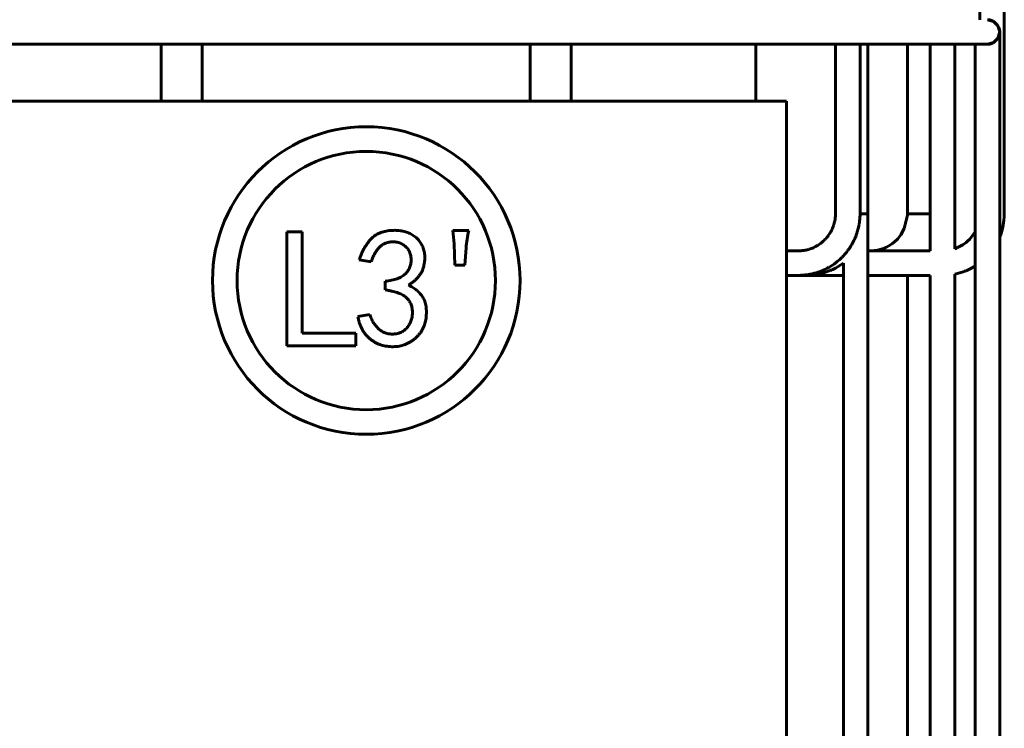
# Model space of a CAD drawing. Header units: millimetres. Extents: x 0 to 420, y 0 to 594.
# Tile 8 of 27: x 250 to 298, y 220 to 255. Entities that reach past the tile are written whole.
import ezdxf

# ---------------------------------------------------------------- set-up
doc = ezdxf.new("R2010")
doc.units = ezdxf.units.MM
doc.linetypes.add('K5LT_BASIC', pattern=[0])
doc.linetypes.add('K5LT_THIN', pattern=[0])
doc.layers.add('Системный слой', color=7, linetype='Continuous')
doc.styles.add('KDIMTEXTSTYLE', font='GOST_AU.SHX', dxfattribs={"width": 0.96, "oblique": 15, "height": 5})
doc.dimstyles.new('KDIMSTYLE (0.20)', dxfattribs={"dimtxt": 5, "dimasz": 1, "dimexe": 2, "dimexo": 0, "dimgap": 1, "dimtad": 1, "dimlfac": 5, "dimtxsty": 'KDIMTEXTSTYLE', "dimsah": 1, "dimcen": 0, "dimdle": 1, "dimadec": 0, "dimazin": 0, "dimtfac": 0.667, "dimtmove": 0, "dimatfit": 3, "dimfxl": 1, "dimtvp": 1, "dimtolj": 1, "dimtzin": 0, "dimarcsym": 0})

# ---------------------------------------------------------------- blocks, each defined once
blk = doc.blocks.new('U15')
at = {"layer": 'Системный слой', "color": 150, "linetype": 'K5LT_BASIC', "lineweight": 60, "true_color": 0x0080ff}
blk.add_line((291.099, 253.377), (291.099, 245.104), dxfattribs=at)
blk = doc.blocks.new('U16')
at = {"layer": 'Системный слой', "color": 150, "linetype": 'K5LT_BASIC', "lineweight": 60, "true_color": 0x0080ff}
for p, q in [((289.518, 242.461), (289.784, 242.622)), ((289.784, 242.622), (289.899, 242.704)), ((287.552, 242.104), (287.608, 242.104)), ((287.608, 242.104), (287.691, 242.104)), ((287.691, 242.104), (287.82, 242.104)), ((287.82, 242.104), (288.023, 242.104)), ((288.023, 242.104), (288.11, 242.104)), ((288.11, 242.104), (288.127, 242.104)), ((288.127, 242.104), (288.161, 242.105)), ((288.161, 242.105), (288.23, 242.108)), ((288.23, 242.108), (288.373, 242.118)), ((288.373, 242.118), (288.669, 242.162)), ((288.669, 242.162), (288.984, 242.239)), ((288.984, 242.239), (289.254, 242.336)), ((289.254, 242.336), (289.272, 242.343)), ((289.272, 242.343), (289.308, 242.359)), ((289.308, 242.359), (289.379, 242.391)), ((289.379, 242.391), (289.518, 242.461))]:
    blk.add_line(p, q, dxfattribs=at)
blk = doc.blocks.new('U17')
at = {"layer": 'Системный слой', "color": 150, "linetype": 'K5LT_BASIC', "lineweight": 60, "true_color": 0x0080ff}
for p, q in [((289.899, 242.704), (289.899, 226.248)), ((289.899, 226.248), (289.899, 209.791))]:
    blk.add_line(p, q, dxfattribs=at)
blk = doc.blocks.new('U18')
at = {"layer": 'Системный слой', "color": 150, "linetype": 'K5LT_BASIC', "lineweight": 60, "true_color": 0x0080ff}
for p, q in [((291.099, 245.104), (291.099, 228.59)), ((291.099, 228.59), (291.099, 212.075))]:
    blk.add_line(p, q, dxfattribs=at)
blk = doc.blocks.new('U44')
at = {"layer": 'Системный слой', "color": 150, "linetype": 'K5LT_BASIC', "lineweight": 60, "true_color": 0x0080ff}
blk.add_line((293.022, 253.377), (293.022, 245.104), dxfattribs=at)
blk = doc.blocks.new('U45')
at = {"layer": 'Системный слой', "color": 150, "linetype": 'K5LT_BASIC', "lineweight": 60, "true_color": 0x0080ff}
for p, q in [((292.872, 244.386), (293.022, 245.048)), ((293.022, 245.048), (293.022, 245.104)), ((292.605, 243.952), (292.707, 244.088)), ((292.707, 244.088), (292.872, 244.386)), ((292.009, 243.485), (292.11, 243.538)), ((292.11, 243.538), (292.301, 243.663)), ((292.301, 243.663), (292.505, 243.842)), ((292.505, 243.842), (292.52, 243.857)), ((292.52, 243.857), (292.549, 243.888)), ((292.549, 243.888), (292.605, 243.952)), ((291.222, 243.304), (291.565, 243.334)), ((291.565, 243.334), (291.751, 243.382)), ((291.751, 243.382), (291.899, 243.436)), ((291.899, 243.436), (291.918, 243.444)), ((291.918, 243.444), (291.931, 243.45)), ((291.931, 243.45), (291.957, 243.461)), ((291.957, 243.461), (292.009, 243.485))]:
    blk.add_line(p, q, dxfattribs=at)
blk = doc.blocks.new('U46')
at = {"layer": 'Системный слой', "color": 150, "linetype": 'K5LT_BASIC', "lineweight": 60, "true_color": 0x0080ff}
for p, q in [((293.022, 242.104), (293.022, 225.848)), ((293.022, 225.848), (293.022, 209.591))]:
    blk.add_line(p, q, dxfattribs=at)
blk = doc.blocks.new('U55')
at = {"layer": 'Системный слой', "color": 150, "linetype": 'K5LT_BASIC', "lineweight": 60, "true_color": 0x0080ff}
for p, q in [((285.627, 257.604), (285.627, 255.723)), ((285.627, 253.377), (285.627, 250.604))]:
    blk.add_line(p, q, dxfattribs=at)
blk = doc.blocks.new('U62')
at = {"layer": 'Системный слой', "color": 150, "linetype": 'K5LT_BASIC', "lineweight": 60, "true_color": 0x0080ff}
for p, q in [((245.331, 253.377), (263.484, 253.377)), ((263.484, 253.377), (284.886, 253.377)), ((284.886, 253.377), (287.716, 253.377)), ((287.716, 253.377), (287.73, 253.377)), ((287.73, 253.377), (287.75, 253.377)), ((287.75, 253.377), (287.78, 253.377)), ((287.78, 253.377), (287.825, 253.377)), ((287.825, 253.377), (287.893, 253.377)), ((287.893, 253.377), (287.994, 253.377)), ((287.994, 253.377), (288.064, 253.377))]:
    blk.add_line(p, q, dxfattribs=at)
blk = doc.blocks.new('U63')
at = {"layer": 'Системный слой', "color": 150, "linetype": 'K5LT_BASIC', "lineweight": 60, "true_color": 0x0080ff}
for p, q in [((290.712, 253.377), (290.712, 253.348)), ((290.712, 253.348), (290.712, 253.333)), ((290.712, 253.333), (290.712, 253.317)), ((290.712, 253.317), (290.712, 253.316)), ((290.712, 253.316), (290.712, 253.314)), ((290.712, 253.314), (290.712, 253.31)), ((290.712, 253.31), (290.712, 253.301)), ((290.712, 253.301), (290.712, 253.284)), ((290.712, 253.284), (290.712, 253.282)), ((290.712, 253.282), (290.712, 253.281)), ((290.712, 253.281), (290.712, 253.279)), ((290.712, 253.279), (290.712, 253.276)), ((290.712, 253.276), (290.712, 253.27)), ((290.712, 253.27), (290.712, 253.269)), ((290.712, 253.269), (290.712, 253.268)), ((290.712, 253.268), (290.712, 253.267)), ((290.712, 253.267), (290.712, 253.264)), ((290.712, 253.264), (290.712, 253.26)), ((290.712, 253.26), (290.712, 253.259)), ((290.712, 253.259), (290.712, 253.258)), ((290.712, 253.258), (290.712, 253.257)), ((290.712, 253.257), (290.712, 253.256)), ((290.712, 253.256), (290.712, 253.255)), ((290.712, 253.255), (290.712, 253.254)), ((290.712, 253.254), (290.712, 253.253)), ((290.712, 253.253), (290.712, 253.252)), ((290.712, 253.252), (290.712, 253.251)), ((290.712, 253.251), (290.712, 253.25)), ((290.712, 253.25), (290.712, 253.249)), ((290.712, 253.249), (290.712, 253.246)), ((290.712, 253.246), (290.712, 253.245)), ((290.712, 253.245), (290.712, 253.244)), ((290.712, 253.244), (290.712, 253.242)), ((290.712, 253.242), (290.712, 253.238)), ((290.712, 253.238), (290.712, 253.233)), ((290.712, 253.233), (290.712, 253.232)), ((290.712, 253.232), (290.712, 253.23)), ((290.712, 253.23), (290.712, 253.227)), ((290.712, 253.227), (290.712, 253.221)), ((290.712, 253.221), (290.712, 253.209)), ((290.712, 253.209), (290.712, 253.207)), ((290.712, 253.207), (290.712, 253.206)), ((290.712, 253.206), (290.712, 253.204)), ((290.712, 253.204), (290.712, 253.2)), ((290.712, 253.2), (290.712, 253.192)), ((290.712, 253.192), (290.712, 253.177)), ((290.712, 253.177), (290.712, 253.153)), ((290.712, 253.153), (290.712, 253.152)), ((290.712, 253.152), (290.712, 253.148)), ((290.712, 253.148), (290.712, 253.141)), ((290.712, 253.141), (290.712, 253.127)), ((290.712, 253.127), (290.712, 253.099)), ((290.712, 253.099), (290.712, 253.042)), ((290.712, 253.042), (290.712, 253.039)), ((290.712, 253.039), (290.712, 253.032)), ((290.712, 253.032), (290.712, 253.018)), ((290.712, 253.018), (290.712, 252.989)), ((290.712, 252.989), (290.712, 252.931)), ((290.712, 252.931), (290.712, 252.811)), ((290.712, 252.811), (290.712, 252.559)), ((290.712, 252.559), (290.712, 252.016)), ((290.712, 252.016), (290.712, 250.882)), ((290.712, 250.882), (290.712, 248.609)), ((290.712, 248.609), (290.712, 245.915)), ((290.712, 245.915), (290.712, 245.909)), ((290.712, 245.909), (290.712, 245.907)), ((290.712, 245.907), (290.712, 245.905)), ((290.712, 245.905), (290.712, 245.904)), ((290.712, 245.904), (290.712, 245.9)), ((290.712, 245.9), (290.712, 245.892)), ((290.712, 245.892), (290.712, 245.886)), ((290.712, 245.886), (290.712, 245.885)), ((290.712, 245.885), (290.712, 245.883)), ((290.712, 245.883), (290.712, 245.878)), ((290.712, 245.878), (290.712, 245.87)), ((290.712, 245.87), (290.712, 245.854)), ((290.712, 245.854), (290.712, 245.849)), ((290.712, 245.849), (290.712, 245.848)), ((290.712, 245.848), (290.712, 245.845)), ((290.712, 245.845), (290.712, 245.84)), ((290.712, 245.84), (290.712, 245.83)), ((290.712, 245.83), (290.712, 245.809)), ((290.712, 245.809), (290.712, 245.778)), ((290.712, 245.778), (290.712, 245.777)), ((290.712, 245.777), (290.712, 245.774)), ((290.712, 245.774), (290.712, 245.769)), ((290.712, 245.769), (290.712, 245.759)), ((290.712, 245.759), (290.712, 245.738)), ((290.712, 245.738), (290.712, 245.697)), ((290.712, 245.697), (290.712, 245.616)), ((290.712, 245.616), (290.712, 245.455)), ((290.712, 245.455), (290.712, 245.316)), ((290.711, 245.022), (290.707, 244.946)), ((290.712, 245.06), (290.711, 245.022)), ((290.712, 245.316), (290.712, 245.104)), ((290.712, 245.104), (290.712, 245.102)), ((290.712, 245.102), (290.712, 245.1)), ((290.712, 245.1), (290.712, 245.099)), ((290.712, 245.099), (290.712, 245.098)), ((290.712, 245.098), (290.712, 245.096)), ((290.712, 245.096), (290.712, 245.095)), ((290.712, 245.095), (290.712, 245.093)), ((290.712, 245.093), (290.712, 245.088)), ((290.712, 245.088), (290.712, 245.079)), ((290.712, 245.079), (290.712, 245.06)), ((290.648, 244.502), (290.625, 244.397)), ((290.658, 244.555), (290.648, 244.502)), ((290.663, 244.581), (290.658, 244.555)), ((290.665, 244.594), (290.663, 244.581)), ((290.667, 244.601), (290.665, 244.594)), ((290.683, 244.704), (290.667, 244.601)), ((290.693, 244.786), (290.683, 244.704)), ((290.697, 244.827), (290.693, 244.786)), ((290.699, 244.847), (290.697, 244.827)), ((290.7, 244.857), (290.699, 244.847)), ((290.701, 244.862), (290.7, 244.857)), ((290.707, 244.946), (290.701, 244.862)), ((290.543, 244.115), (290.502, 244.003)), ((290.562, 244.171), (290.543, 244.115)), ((290.571, 244.2), (290.562, 244.171)), ((290.575, 244.214), (290.571, 244.2)), ((290.578, 244.222), (290.575, 244.214)), ((290.625, 244.397), (290.578, 244.222)), ((290.285, 243.563), (290.255, 243.516)), ((290.3, 243.587), (290.285, 243.563)), ((290.307, 243.599), (290.3, 243.587)), ((290.311, 243.606), (290.307, 243.599)), ((290.366, 243.705), (290.311, 243.606)), ((290.415, 243.804), (290.366, 243.705)), ((290.439, 243.853), (290.415, 243.804)), ((290.45, 243.878), (290.439, 243.853)), ((290.456, 243.891), (290.45, 243.878)), ((290.458, 243.897), (290.456, 243.891)), ((290.502, 244.003), (290.458, 243.897)), ((289.899, 243.051), (289.874, 243.024)), ((289.96, 243.12), (289.899, 243.051)), ((289.985, 243.149), (289.96, 243.12)), ((290.035, 243.208), (289.985, 243.149)), ((290.066, 243.245), (290.035, 243.208)), ((290.081, 243.264), (290.066, 243.245)), ((290.088, 243.273), (290.081, 243.264)), ((290.092, 243.278), (290.088, 243.273)), ((290.094, 243.28), (290.092, 243.278)), ((290.096, 243.284), (290.094, 243.28)), ((290.098, 243.286), (290.096, 243.284)), ((290.099, 243.287), (290.098, 243.286)), ((290.1, 243.288), (290.099, 243.287)), ((290.101, 243.289), (290.1, 243.288)), ((290.103, 243.292), (290.101, 243.29)), ((290.101, 243.29), (290.101, 243.289)), ((290.105, 243.295), (290.103, 243.292)), ((290.109, 243.301), (290.105, 243.295)), ((290.112, 243.304), (290.109, 243.301)), ((290.123, 243.32), (290.112, 243.304)), ((290.141, 243.348), (290.123, 243.32)), ((290.192, 243.422), (290.141, 243.348)), ((290.213, 243.453), (290.192, 243.422)), ((290.255, 243.516), (290.213, 243.453)), ((289.342, 242.586), (289.218, 242.51)), ((289.448, 242.658), (289.342, 242.586)), ((289.5, 242.695), (289.448, 242.658)), ((289.525, 242.714), (289.5, 242.695)), ((289.538, 242.724), (289.525, 242.714)), ((289.544, 242.729), (289.538, 242.724)), ((289.605, 242.777), (289.544, 242.729)), ((289.724, 242.879), (289.605, 242.777)), ((289.782, 242.933), (289.724, 242.879)), ((289.81, 242.96), (289.782, 242.933)), ((289.824, 242.974), (289.81, 242.96)), ((289.831, 242.981), (289.824, 242.974)), ((289.834, 242.984), (289.831, 242.981)), ((289.839, 242.988), (289.834, 242.984)), ((289.843, 242.992), (289.839, 242.988)), ((289.847, 242.997), (289.843, 242.992)), ((289.851, 243.001), (289.847, 242.997)), ((289.855, 243.004), (289.851, 243.001)), ((289.861, 243.011), (289.855, 243.004)), ((289.874, 243.024), (289.861, 243.011)), ((287.139, 242.104), (287.127, 242.104)), ((287.153, 242.104), (287.139, 242.104)), ((287.163, 242.104), (287.153, 242.104)), ((287.198, 242.104), (287.163, 242.104)), ((287.328, 242.104), (287.198, 242.104)), ((287.419, 242.104), (287.328, 242.104)), ((287.464, 242.104), (287.419, 242.104)), ((287.489, 242.104), (287.464, 242.104)), ((287.51, 242.104), (287.489, 242.104)), ((287.551, 242.104), (287.51, 242.104)), ((287.588, 242.104), (287.551, 242.104)), ((287.629, 242.104), (287.588, 242.104)), ((287.663, 242.104), (287.629, 242.104)), ((287.681, 242.104), (287.663, 242.104)), ((287.689, 242.104), (287.681, 242.104)), ((287.694, 242.104), (287.689, 242.104)), ((287.696, 242.104), (287.694, 242.104)), ((287.697, 242.104), (287.696, 242.104)), ((287.699, 242.104), (287.697, 242.104)), ((287.7, 242.104), (287.699, 242.104)), ((287.702, 242.104), (287.7, 242.104)), ((287.703, 242.104), (287.702, 242.104)), ((287.704, 242.104), (287.703, 242.104)), ((287.707, 242.104), (287.704, 242.104)), ((287.71, 242.104), (287.707, 242.104)), ((287.712, 242.104), (287.71, 242.104)), ((287.724, 242.105), (287.712, 242.104)), ((287.748, 242.105), (287.724, 242.105)), ((287.769, 242.106), (287.748, 242.105)), ((287.785, 242.106), (287.769, 242.106)), ((287.818, 242.107), (287.785, 242.106)), ((287.84, 242.108), (287.818, 242.107)), ((287.851, 242.108), (287.84, 242.108)), ((287.857, 242.108), (287.851, 242.108)), ((287.867, 242.109), (287.857, 242.108)), ((288.025, 242.123), (287.867, 242.109)), ((288.145, 242.139), (288.025, 242.123)), ((288.205, 242.148), (288.145, 242.139)), ((288.235, 242.153), (288.205, 242.148)), ((288.249, 242.156), (288.235, 242.153)), ((288.257, 242.157), (288.249, 242.156)), ((288.377, 242.182), (288.257, 242.157)), ((288.479, 242.206), (288.377, 242.182)), ((288.529, 242.22), (288.479, 242.206)), ((288.554, 242.227), (288.529, 242.22)), ((288.567, 242.23), (288.554, 242.227)), ((288.573, 242.232), (288.567, 242.23)), ((288.661, 242.259), (288.573, 242.232)), ((288.769, 242.297), (288.661, 242.259)), ((288.822, 242.317), (288.769, 242.297)), ((288.849, 242.328), (288.822, 242.317)), ((288.862, 242.333), (288.849, 242.328)), ((288.869, 242.336), (288.862, 242.333)), ((288.998, 242.394), (288.869, 242.336)), ((289.112, 242.451), (288.998, 242.394)), ((289.169, 242.482), (289.112, 242.451)), ((289.197, 242.498), (289.169, 242.482)), ((289.211, 242.506), (289.197, 242.498)), ((289.218, 242.51), (289.211, 242.506))]:
    blk.add_line(p, q, dxfattribs=at)
blk = doc.blocks.new('U65')
at = {"layer": 'Системный слой', "color": 150, "linetype": 'K5LT_BASIC', "lineweight": 60, "true_color": 0x0080ff}
for p, q in [((289.512, 253.377), (289.512, 252.66)), ((289.512, 252.66), (289.512, 248.764)), ((289.512, 248.764), (289.512, 246.011)), ((289.512, 246.011), (289.512, 245.927)), ((289.512, 245.927), (289.512, 245.109)), ((289.509, 244.983), (289.505, 244.925)), ((289.511, 245.036), (289.509, 244.983)), ((289.512, 245.062), (289.511, 245.036)), ((289.512, 245.109), (289.512, 245.085)), ((289.512, 245.085), (289.512, 245.082)), ((289.512, 245.082), (289.512, 245.075)), ((289.512, 245.075), (289.512, 245.062)), ((289.419, 244.53), (289.397, 244.47)), ((289.429, 244.56), (289.419, 244.53)), ((289.434, 244.575), (289.429, 244.56)), ((289.436, 244.582), (289.434, 244.575)), ((289.437, 244.586), (289.436, 244.582)), ((289.458, 244.658), (289.437, 244.586)), ((289.472, 244.714), (289.458, 244.658)), ((289.478, 244.741), (289.472, 244.714)), ((289.481, 244.755), (289.478, 244.741)), ((289.482, 244.762), (289.481, 244.755)), ((289.483, 244.765), (289.482, 244.762)), ((289.493, 244.825), (289.483, 244.765)), ((289.5, 244.876), (289.493, 244.825)), ((289.502, 244.902), (289.5, 244.876)), ((289.504, 244.916), (289.502, 244.902)), ((289.505, 244.925), (289.504, 244.922)), ((289.504, 244.922), (289.504, 244.916)), ((289.158, 244.032), (289.136, 244.003)), ((289.168, 244.047), (289.158, 244.032)), ((289.174, 244.054), (289.168, 244.047)), ((289.176, 244.058), (289.174, 244.054)), ((289.222, 244.125), (289.176, 244.058)), ((289.257, 244.18), (289.222, 244.125)), ((289.273, 244.208), (289.257, 244.18)), ((289.281, 244.223), (289.273, 244.208)), ((289.285, 244.23), (289.281, 244.223)), ((289.287, 244.233), (289.285, 244.23)), ((289.319, 244.293), (289.287, 244.233)), ((289.346, 244.35), (289.319, 244.293)), ((289.359, 244.379), (289.346, 244.35)), ((289.366, 244.394), (289.359, 244.379)), ((289.369, 244.401), (289.366, 244.394)), ((289.371, 244.405), (289.369, 244.401)), ((289.397, 244.47), (289.371, 244.405)), ((288.605, 243.542), (288.537, 243.505)), ((288.638, 243.561), (288.605, 243.542)), ((288.655, 243.571), (288.638, 243.561)), ((288.663, 243.576), (288.655, 243.571)), ((288.667, 243.579), (288.663, 243.576)), ((288.739, 243.626), (288.667, 243.579)), ((288.801, 243.671), (288.739, 243.626)), ((288.831, 243.695), (288.801, 243.671)), ((288.846, 243.707), (288.831, 243.695)), ((288.853, 243.713), (288.846, 243.707)), ((288.857, 243.716), (288.853, 243.713)), ((288.92, 243.77), (288.857, 243.716)), ((288.976, 243.823), (288.92, 243.77)), ((289.003, 243.85), (288.976, 243.823)), ((289.017, 243.864), (289.003, 243.85)), ((289.023, 243.871), (289.017, 243.864)), ((289.027, 243.875), (289.023, 243.871)), ((289.09, 243.946), (289.027, 243.875)), ((289.136, 244.003), (289.09, 243.946)), ((287.321, 243.304), (287.127, 243.304)), ((287.444, 243.304), (287.321, 243.304)), ((287.505, 243.304), (287.444, 243.304)), ((287.536, 243.304), (287.505, 243.304)), ((287.551, 243.304), (287.536, 243.304)), ((287.558, 243.304), (287.551, 243.304)), ((287.562, 243.304), (287.558, 243.304)), ((287.564, 243.304), (287.562, 243.304)), ((287.566, 243.304), (287.564, 243.304)), ((287.567, 243.304), (287.566, 243.304)), ((287.569, 243.304), (287.567, 243.304)), ((287.57, 243.304), (287.569, 243.304)), ((287.571, 243.304), (287.57, 243.304)), ((287.574, 243.304), (287.571, 243.304)), ((287.578, 243.304), (287.574, 243.304)), ((287.645, 243.304), (287.578, 243.304)), ((287.679, 243.304), (287.645, 243.304)), ((287.696, 243.304), (287.679, 243.304)), ((287.704, 243.304), (287.696, 243.304)), ((287.713, 243.304), (287.704, 243.304)), ((287.719, 243.304), (287.713, 243.304)), ((287.723, 243.304), (287.719, 243.304)), ((287.726, 243.304), (287.723, 243.304)), ((287.727, 243.304), (287.726, 243.304)), ((287.729, 243.304), (287.727, 243.304)), ((287.73, 243.304), (287.729, 243.304)), ((287.731, 243.304), (287.73, 243.304)), ((287.734, 243.304), (287.731, 243.304)), ((287.736, 243.304), (287.734, 243.304)), ((287.789, 243.306), (287.736, 243.304)), ((287.85, 243.309), (287.789, 243.306)), ((287.88, 243.311), (287.85, 243.309)), ((287.895, 243.312), (287.88, 243.311)), ((287.902, 243.313), (287.895, 243.312)), ((287.906, 243.313), (287.902, 243.313)), ((287.979, 243.322), (287.906, 243.313)), ((288.037, 243.331), (287.979, 243.322)), ((288.066, 243.337), (288.037, 243.331)), ((288.08, 243.339), (288.066, 243.337)), ((288.087, 243.341), (288.08, 243.339)), ((288.09, 243.342), (288.087, 243.341)), ((288.131, 243.351), (288.09, 243.342)), ((288.193, 243.367), (288.131, 243.351)), ((288.223, 243.377), (288.193, 243.367)), ((288.238, 243.381), (288.223, 243.377)), ((288.246, 243.384), (288.238, 243.381)), ((288.25, 243.385), (288.246, 243.384)), ((288.323, 243.411), (288.25, 243.385)), ((288.394, 243.438), (288.323, 243.411)), ((288.429, 243.453), (288.394, 243.438)), ((288.446, 243.461), (288.429, 243.453)), ((288.455, 243.465), (288.446, 243.461)), ((288.459, 243.467), (288.455, 243.465)), ((288.537, 243.505), (288.459, 243.467))]:
    blk.add_line(p, q, dxfattribs=at)
blk = doc.blocks.new('U70')
at = {"layer": 'Системный слой', "color": 150, "linetype": 'K5LT_BASIC', "lineweight": 60, "true_color": 0x0080ff}
blk.add_line((276.627, 250.604), (276.627, 253.377), dxfattribs=at)
blk = doc.blocks.new('U71')
at = {"layer": 'Системный слой', "color": 150, "linetype": 'K5LT_BASIC', "lineweight": 60, "true_color": 0x0080ff}
blk.add_line((256.627, 253.377), (256.627, 250.604), dxfattribs=at)
blk = doc.blocks.new('U84')
at = {"layer": 'Системный слой', "color": 150, "linetype": 'K5LT_BASIC', "lineweight": 60, "true_color": 0x0080ff}
for p, q in [((295.337, 253.377), (295.337, 243.402)), ((295.337, 242.165), (295.337, 226.634)), ((295.337, 226.634), (295.337, 211.103))]:
    blk.add_line(p, q, dxfattribs=at)
blk = doc.blocks.new('U85')
at = {"layer": 'Системный слой', "color": 150, "linetype": 'K5LT_BASIC', "lineweight": 60, "true_color": 0x0080ff}
for p, q in [((294.137, 253.377), (294.137, 243.304)), ((294.137, 242.104), (294.137, 225.848)), ((294.137, 225.848), (294.137, 209.591))]:
    blk.add_line(p, q, dxfattribs=at)
blk = doc.blocks.new('U89')
at = {"layer": 'Системный слой', "color": 150, "linetype": 'K5LT_BASIC', "lineweight": 60, "true_color": 0x0080ff}
for p, q in [((297.751, 259.617), (297.751, 259.617)), ((297.751, 259.615), (297.751, 259.431)), ((297.751, 259.431), (297.751, 259.424)), ((297.751, 259.424), (297.751, 259.409)), ((297.751, 259.409), (297.751, 259.379)), ((297.751, 259.379), (297.751, 259.313)), ((297.751, 259.313), (297.751, 259.158)), ((297.751, 259.158), (297.751, 258.907)), ((297.751, 258.907), (297.751, 258.894)), ((297.751, 258.894), (297.751, 258.866)), ((297.751, 258.866), (297.751, 258.81)), ((297.751, 258.81), (297.751, 258.693)), ((297.751, 258.693), (297.751, 258.442)), ((297.751, 258.442), (297.751, 258.127)), ((297.751, 258.127), (297.751, 258.109)), ((297.751, 258.109), (297.751, 258.073)), ((297.751, 258.073), (297.751, 258.002)), ((297.751, 258.002), (297.751, 257.856)), ((297.751, 257.856), (297.751, 257.557)), ((297.751, 257.557), (297.751, 257.371)), ((297.751, 257.371), (297.751, 257.277)), ((297.751, 257.277), (297.751, 257.23)), ((297.751, 257.23), (297.751, 257.206)), ((297.751, 257.206), (297.751, 257.186)), ((297.751, 257.186), (297.751, 257.144)), ((297.751, 257.144), (297.751, 257.062)), ((297.751, 257.062), (297.751, 256.896)), ((297.751, 256.896), (297.751, 256.565)), ((297.751, 256.565), (297.751, 255.904)), ((297.751, 255.904), (297.751, 254.581)), ((297.751, 254.581), (297.751, 251.934)), ((297.751, 251.934), (297.751, 246.642)), ((297.751, 246.642), (297.751, 245.854)), ((297.751, 245.854), (297.751, 245.726)), ((297.751, 245.726), (297.751, 245.664)), ((297.751, 245.664), (297.751, 245.632)), ((297.751, 245.632), (297.751, 245.617)), ((297.751, 245.617), (297.751, 245.609)), ((297.751, 245.609), (297.751, 245.598)), ((297.751, 245.598), (297.751, 245.581)), ((297.751, 245.581), (297.751, 245.556)), ((297.751, 245.556), (297.751, 245.518)), ((297.751, 245.518), (297.751, 245.462)), ((297.751, 245.462), (297.751, 245.375)), ((297.75, 245.035), (297.746, 244.956)), ((297.751, 245.094), (297.75, 245.074)), ((297.75, 245.074), (297.75, 245.035)), ((297.751, 245.375), (297.751, 245.24)), ((297.751, 245.24), (297.751, 245.094)), ((297.732, 244.791), (297.676, 244.451)), ((297.746, 244.956), (297.732, 244.791)), ((297.59, 244.14), (297.525, 243.964)), ((297.676, 244.451), (297.59, 244.14)), ((289.899, 242.104), (288.099, 242.104)), ((294.137, 242.104), (291.099, 242.104)), ((295.574, 242.222), (295.337, 242.165)), ((295.742, 242.273), (295.574, 242.222)), ((295.823, 242.303), (295.742, 242.273)), ((295.864, 242.318), (295.823, 242.303)), ((295.883, 242.326), (295.864, 242.318)), ((295.893, 242.33), (295.883, 242.326)), ((296.017, 242.385), (295.893, 242.33)), ((296.325, 242.551), (296.017, 242.385))]:
    blk.add_line(p, q, dxfattribs=at)
blk = doc.blocks.new('U91')
at = {"layer": 'Системный слой', "color": 150, "linetype": 'K5LT_BASIC', "lineweight": 60, "true_color": 0x0080ff}
for p, q in [((296.551, 259.017), (296.551, 254.577)), ((296.325, 244.233), (296.067, 243.877)), ((295.723, 243.59), (295.438, 243.441)), ((295.882, 243.704), (295.723, 243.59)), ((295.956, 243.768), (295.882, 243.704)), ((295.992, 243.801), (295.956, 243.768)), ((296.01, 243.818), (295.992, 243.801)), ((296.018, 243.826), (296.01, 243.818)), ((296.067, 243.877), (296.018, 243.826)), ((287.712, 243.304), (287.127, 243.304)), ((294.137, 243.304), (291.099, 243.304)), ((295.385, 243.42), (295.337, 243.402)), ((295.415, 243.432), (295.385, 243.42)), ((295.431, 243.438), (295.415, 243.432)), ((295.438, 243.441), (295.431, 243.438))]:
    blk.add_line(p, q, dxfattribs=at)
blk = doc.blocks.new('U120')
at = {"layer": 'Системный слой', "color": 150, "linetype": 'K5LT_BASIC', "lineweight": 60, "true_color": 0x0080ff}
for p, q in [((266.21, 255.831), (266.339, 255.723)), ((270.227, 253.377), (296.925, 253.377))]:
    blk.add_line(p, q, dxfattribs=at)
blk = doc.blocks.new('U121')
at = {"layer": 'Системный слой', "color": 150, "linetype": 'K5LT_BASIC', "lineweight": 60, "true_color": 0x0080ff}
for p, q in [((297.222, 253.463), (297.44, 253.682)), ((297.44, 253.682), (297.525, 253.977)), ((296.926, 253.377), (297.222, 253.463))]:
    blk.add_line(p, q, dxfattribs=at)
blk = doc.blocks.new('U122')
at = {"layer": 'Системный слой', "color": 150, "linetype": 'K5LT_BASIC', "lineweight": 60, "true_color": 0x0080ff}
for p, q in [((297.525, 253.977), (297.525, 253.977)), ((297.525, 253.975), (297.525, 253.975)), ((297.525, 253.975), (297.525, 253.974)), ((297.525, 253.974), (297.525, 253.974)), ((297.525, 253.974), (297.525, 253.974)), ((297.525, 253.974), (297.525, 253.973)), ((297.525, 253.973), (297.525, 253.973)), ((297.525, 253.973), (297.525, 253.972)), ((297.525, 253.972), (297.525, 253.971)), ((297.525, 253.971), (297.525, 253.971)), ((297.525, 253.971), (297.525, 253.97)), ((297.525, 253.97), (297.525, 253.968)), ((297.525, 253.968), (297.525, 253.965)), ((297.525, 253.965), (297.525, 253.956)), ((297.525, 253.956), (297.525, 253.953)), ((297.525, 253.953), (297.525, 253.952)), ((297.525, 253.952), (297.525, 253.95)), ((297.525, 253.95), (297.525, 253.946)), ((297.525, 253.946), (297.525, 253.938)), ((297.525, 253.938), (297.525, 253.919)), ((297.525, 253.919), (297.525, 253.888)), ((297.525, 253.888), (297.525, 253.886)), ((297.525, 253.886), (297.525, 253.883)), ((297.525, 253.883), (297.525, 253.875)), ((297.525, 253.875), (297.525, 253.859)), ((297.525, 253.859), (297.525, 253.823)), ((297.525, 253.823), (297.525, 253.784)), ((297.525, 253.784), (297.525, 253.782)), ((297.525, 253.782), (297.525, 253.776)), ((297.525, 253.776), (297.525, 253.765)), ((297.525, 253.765), (297.525, 253.743)), ((297.525, 253.743), (297.525, 253.694)), ((297.525, 253.694), (297.525, 253.645)), ((297.525, 253.645), (297.525, 253.641)), ((297.525, 253.641), (297.525, 253.634)), ((297.525, 253.634), (297.525, 253.62)), ((297.525, 253.62), (297.525, 253.591)), ((297.525, 253.591), (297.525, 253.531)), ((297.525, 253.531), (297.525, 253.469)), ((297.525, 253.469), (297.525, 253.465)), ((297.525, 253.465), (297.525, 253.457)), ((297.525, 253.457), (297.525, 253.443)), ((297.525, 253.443), (297.525, 253.413)), ((297.525, 253.413), (297.525, 253.383)), ((297.525, 253.383), (297.525, 253.378)), ((297.525, 253.378), (297.525, 253.371)), ((297.525, 253.371), (297.525, 253.358)), ((297.525, 253.358), (297.525, 253.331)), ((297.525, 253.331), (297.525, 253.291)), ((297.525, 253.291), (297.525, 253.286)), ((297.525, 253.286), (297.525, 253.28)), ((297.525, 253.28), (297.525, 253.267)), ((297.525, 253.267), (297.525, 253.262)), ((297.525, 253.262), (297.525, 253.257)), ((297.525, 253.257), (297.525, 253.252)), ((297.525, 253.252), (297.525, 253.247)), ((297.525, 253.247), (297.525, 253.242)), ((297.525, 253.242), (297.525, 253.237)), ((297.525, 253.237), (297.525, 253.232)), ((297.525, 253.232), (297.525, 253.227)), ((297.525, 253.227), (297.525, 253.22)), ((297.525, 253.22), (297.525, 253.215)), ((297.525, 253.215), (297.525, 253.21)), ((297.525, 253.21), (297.525, 253.2)), ((297.525, 253.2), (297.525, 253.195)), ((297.525, 253.195), (297.525, 253.19)), ((297.525, 253.19), (297.525, 253.184)), ((297.525, 253.184), (297.525, 253.172)), ((297.525, 253.172), (297.525, 253.154)), ((297.525, 253.154), (297.525, 253.149)), ((297.525, 253.149), (297.525, 253.143)), ((297.525, 253.143), (297.525, 253.13)), ((297.525, 253.13), (297.525, 253.104)), ((297.525, 253.104), (297.525, 253.097)), ((297.525, 253.097), (297.525, 253.091)), ((297.525, 253.091), (297.525, 253.084)), ((297.525, 253.084), (297.525, 253.069)), ((297.525, 253.069), (297.525, 253.04)), ((297.525, 253.04), (297.525, 252.991)), ((297.525, 252.991), (297.525, 252.985)), ((297.525, 252.985), (297.525, 252.976)), ((297.525, 252.976), (297.525, 252.959)), ((297.525, 252.959), (297.525, 252.924)), ((297.525, 252.924), (297.525, 252.852)), ((297.525, 252.852), (297.525, 252.81)), ((297.525, 252.81), (297.525, 252.804)), ((297.525, 252.804), (297.525, 252.793)), ((297.525, 252.793), (297.525, 252.771)), ((297.525, 252.771), (297.525, 252.728)), ((297.525, 252.728), (297.525, 252.64)), ((297.525, 252.64), (297.525, 252.543)), ((297.525, 252.543), (297.525, 252.536)), ((297.525, 252.536), (297.525, 252.524)), ((297.525, 252.524), (297.525, 252.499)), ((297.525, 252.499), (297.525, 252.45)), ((297.525, 252.45), (297.525, 252.349)), ((297.525, 252.349), (297.525, 252.252)), ((297.525, 252.252), (297.525, 252.245)), ((297.525, 252.245), (297.525, 252.232)), ((297.525, 252.232), (297.525, 252.206)), ((297.525, 252.206), (297.525, 252.153)), ((297.525, 252.153), (297.525, 252.048)), ((297.525, 252.048), (297.525, 251.946)), ((297.525, 251.946), (297.525, 251.939)), ((297.525, 251.939), (297.525, 251.926)), ((297.525, 251.926), (297.525, 251.898)), ((297.525, 251.898), (297.525, 251.844)), ((297.525, 251.844), (297.525, 251.735)), ((297.525, 251.735), (297.525, 251.562)), ((297.525, 251.562), (297.525, 251.201)), ((297.525, 251.201), (297.525, 250.48)), ((297.525, 250.48), (297.525, 249.038)), ((297.525, 249.038), (297.525, 246.153)), ((297.525, 246.153), (297.525, 240.383)), ((297.525, 240.383), (297.525, 228.843)), ((297.525, 228.843), (297.525, 205.763))]:
    blk.add_line(p, q, dxfattribs=at)
blk = doc.blocks.new('U123')
at = {"layer": 'Системный слой', "color": 150, "linetype": 'K5LT_BASIC', "lineweight": 60, "true_color": 0x0080ff}
for p, q in [((297.22, 254.491), (296.924, 254.577)), ((297.439, 254.273), (297.22, 254.491)), ((297.525, 253.977), (297.439, 254.273))]:
    blk.add_line(p, q, dxfattribs=at)
blk = doc.blocks.new('U124')
at = {"layer": 'Системный слой', "color": 150, "linetype": 'K5LT_BASIC', "lineweight": 60, "true_color": 0x0080ff}
for p, q in [((296.325, 253.377), (296.325, 253.342)), ((296.325, 253.342), (296.325, 253.323)), ((296.325, 253.323), (296.325, 253.314)), ((296.325, 253.314), (296.325, 253.31)), ((296.325, 253.31), (296.325, 253.305)), ((296.325, 253.305), (296.325, 253.298)), ((296.325, 253.298), (296.325, 253.283)), ((296.325, 253.283), (296.325, 253.254)), ((296.325, 253.254), (296.325, 253.195)), ((296.325, 253.195), (296.325, 253.074)), ((296.325, 253.074), (296.325, 253.069)), ((296.325, 253.069), (296.325, 253.058)), ((296.325, 253.058), (296.325, 253.038)), ((296.325, 253.038), (296.325, 252.996)), ((296.325, 252.996), (296.325, 252.91)), ((296.325, 252.91), (296.325, 252.817)), ((296.325, 252.817), (296.325, 252.811)), ((296.325, 252.811), (296.325, 252.8)), ((296.325, 252.8), (296.325, 252.777)), ((296.325, 252.777), (296.325, 252.731)), ((296.325, 252.731), (296.325, 252.638)), ((296.325, 252.638), (296.325, 252.538)), ((296.325, 252.538), (296.325, 252.532)), ((296.325, 252.532), (296.325, 252.52)), ((296.325, 252.52), (296.325, 252.495)), ((296.325, 252.495), (296.325, 252.447)), ((296.325, 252.447), (296.325, 252.348)), ((296.325, 252.348), (296.325, 252.246)), ((296.325, 252.246), (296.325, 252.24)), ((296.325, 252.24), (296.325, 252.227)), ((296.325, 252.227), (296.325, 252.202)), ((296.325, 252.202), (296.325, 252.151)), ((296.325, 252.151), (296.325, 252.048)), ((296.325, 252.048), (296.325, 251.941)), ((296.325, 251.941), (296.325, 251.934)), ((296.325, 251.934), (296.325, 251.921)), ((296.325, 251.921), (296.325, 251.894)), ((296.325, 251.894), (296.325, 251.842)), ((296.325, 251.842), (296.325, 251.735)), ((296.325, 251.735), (296.325, 251.561)), ((296.325, 251.561), (296.325, 251.236)), ((296.325, 251.236), (296.325, 250.588)), ((296.325, 250.588), (296.325, 249.291)), ((296.325, 249.291), (296.325, 246.697)), ((296.325, 246.697), (296.325, 241.508)), ((296.325, 241.508), (296.325, 231.132)), ((296.325, 231.132), (296.325, 210.378))]:
    blk.add_line(p, q, dxfattribs=at)
blk = doc.blocks.new('KDIMARROW_01')
at = {"layer": 'Системный слой'}
blk.add_hatch(color=0, dxfattribs=at).paths.add_polyline_path([(-5, -0.658), (0, 0), (-5, 0.658), (-4.5, 0)])
at = {"layer": 'Системный слой', "color": 0, "linetype": 'K5LT_THIN', "lineweight": 18}
for p, q in [((-4.5, 0), (-5, 0.658)), ((-5, 0.658), (0, 0)), ((0, 0), (-5, -0.658)), ((-5, -0.658), (-4.5, 0)), ((0, 0), (-1, 0))]:
    blk.add_line(p, q, dxfattribs=at)

msp = doc.modelspace()

# ---------------------------------------------------------------- linework, layer by layer
at = {"layer": 'Системный слой', "color": 150, "linetype": 'K5LT_BASIC', "lineweight": 60, "true_color": 0x0080ff}
for p, q in [((258.6272, 253.1887), (258.6272, 253.3769)), ((258.6272, 250.6043), (258.6272, 253.1887)), ((274.6272, 253.3769), (274.6272, 253.1887)), ((274.6272, 250.6043), (274.6272, 253.1887)), ((296.9255, 253.3769), (296.9255, 253.3769)), ((246.1272, 250.6043), (255.1272, 250.6043)), ((255.1272, 250.6043), (278.1272, 250.6043)), ((278.1272, 250.6043), (287.1272, 250.6043)), ((287.1272, 250.6043), (287.1272, 184.6043)), ((290.712, 245.1043), (291.0993, 245.1043)), ((291.0993, 245.1043), (290.712, 245.1043)), ((290.712, 245.1043), (291.0993, 245.1043)), ((293.0225, 245.1043), (294.1369, 245.1043)), ((294.1369, 245.1043), (293.0225, 245.1043)), ((293.0225, 245.1043), (294.1369, 245.1043)), ((262.7498, 244.2218), (263.4959, 244.2218)), ((262.7498, 238.6743), (262.7498, 244.2218)), ((263.4959, 244.2218), (263.4959, 239.2907)), ((270.9122, 243.6379), (270.8473, 244.2867)), ((270.8473, 244.2867), (271.6259, 244.2867)), ((270.9446, 242.5997), (270.9122, 243.6379)), ((271.4961, 243.4432), (271.4312, 242.5997)), ((287.1272, 243.3043), (287.5783, 243.3043)), ((266.8634, 242.7619), (266.2795, 242.8593)), ((271.4312, 242.5997), (270.9446, 242.5997)), ((291.0993, 242.1043), (291.2225, 242.1043)), ((267.5447, 241.3994), (267.5447, 241.8211)), ((266.2146, 240.1017), (266.7985, 240.199)), ((263.4959, 239.2907), (266.1237, 239.2907)), ((266.1237, 239.2907), (266.1237, 238.6743)), ((266.1237, 238.6743), (262.7498, 238.6743))]:
    msp.add_line(p, q, dxfattribs=at)
for radius in [7.5, 6.3]:
    msp.add_circle((266.6251, 241.8524), radius, dxfattribs=at)
for points, knots in [([(296.9257, 253.3769), (297.2398, 253.377), (297.5255, 253.6628), (297.5255, 254.291), (297.2397, 254.5768), (296.9256, 254.5769)], [0, 0, 0, 0, 0.4999846, 0.4999846, 1, 1, 1, 1]), ([(266.2795, 242.8593), (266.3135, 242.9532), (266.3798, 243.1363), (266.5038, 243.3938), (266.6476, 243.6258), (266.7825, 243.8009), (266.9009, 243.9267), (266.9992, 244.0078), (267.1033, 244.0815), (267.216, 244.1431), (267.3361, 244.1957), (267.464, 244.2359), (267.5989, 244.2672), (267.7396, 244.2884), (267.8813, 244.2997), (268.0206, 244.3043), (268.1553, 244.2973), (268.286, 244.2853), (268.4116, 244.2618), (268.5327, 244.231), (268.6488, 244.1895), (268.761, 244.1421), (268.8658, 244.0855), (268.9646, 244.0234), (269.053, 243.9514), (269.1361, 243.8753), (269.2075, 243.7887), (269.2734, 243.6969), (269.3309, 243.5976), (269.3786, 243.4914), (269.4184, 243.3814), (269.4482, 243.2675), (269.4704, 243.1516), (269.4808, 243.0325), (269.482, 242.9116), (269.4734, 242.7879), (269.4551, 242.6618), (269.428, 242.5338), (269.3891, 242.4058), (269.3331, 242.2813), (269.2618, 242.1611), (269.1755, 242.0449), (269.0743, 241.9328), (268.9567, 241.8263), (268.8254, 241.7221), (268.7296, 241.659), (268.6802, 241.6265)], [0, 0, 0, 0, 0.0474644, 0.0924887, 0.135475, 0.1769674, 0.1972903, 0.2174162, 0.2373714, 0.2578142, 0.2783543, 0.2995383, 0.3214187, 0.3441338, 0.3670489, 0.3889408, 0.4102756, 0.4311237, 0.4512424, 0.4709051, 0.4904653, 0.5097307, 0.5287159, 0.5470332, 0.5650435, 0.5828138, 0.6005035, 0.6182453, 0.6364913, 0.6548865, 0.6734863, 0.6919963, 0.7107705, 0.7294984, 0.7487196, 0.7681758, 0.7883602, 0.8091874, 0.8303141, 0.8517809, 0.8738761, 0.8965984, 0.9204467, 0.9454984, 0.97192, 1, 1, 1, 1]), ([(271.6259, 244.2867), (271.5965, 244.1465), (271.538, 243.8677), (271.51, 243.5842), (271.4961, 243.4432)], [0, 0, 0, 0, 0.5027795, 1, 1, 1, 1]), ([(267.5447, 241.8211), (267.5997, 241.8267), (267.7061, 241.8376), (267.8591, 241.8664), (268.0007, 241.8988), (268.1304, 241.94), (268.2487, 241.988), (268.3559, 242.0425), (268.4507, 242.1058), (268.534, 242.1757), (268.6068, 242.2517), (268.6682, 242.3338), (268.7194, 242.4211), (268.7593, 242.5143), (268.7875, 242.6134), (268.8078, 242.7175), (268.8137, 242.8272), (268.8116, 242.9401), (268.7995, 243.0519), (268.7738, 243.1579), (268.7376, 243.2559), (268.6913, 243.3469), (268.6309, 243.428), (268.5611, 243.5019), (268.4797, 243.5671), (268.3886, 243.6231), (268.2912, 243.6689), (268.1915, 243.7061), (268.0895, 243.7284), (267.9865, 243.7405), (267.8816, 243.7424), (267.7754, 243.7294), (267.6675, 243.7065), (267.5586, 243.6721), (267.4504, 243.6236), (267.3488, 243.5535), (267.2539, 243.4656), (267.1623, 243.3614), (267.0797, 243.2365), (266.9999, 243.0955), (266.9263, 242.936), (266.885, 242.8216), (266.8634, 242.7619)], [0, 0, 0, 0, 0.0346279, 0.0670302, 0.097477, 0.1256632, 0.1522368, 0.1773884, 0.2009232, 0.2235527, 0.2453943, 0.2667337, 0.2876601, 0.3086917, 0.3301416, 0.3521026, 0.3749979, 0.3988532, 0.4228625, 0.4453314, 0.4670165, 0.488239, 0.5090779, 0.5302096, 0.5518132, 0.5742469, 0.597043, 0.6191997, 0.6408208, 0.6623075, 0.6841505, 0.7063853, 0.7292324, 0.7532102, 0.7778108, 0.803296, 0.8301304, 0.8587779, 0.8900428, 0.9237671, 0.9602734, 1, 1, 1, 1]), ([(268.6802, 241.6265), (268.7527, 241.5922), (268.8946, 241.525), (269.0843, 241.3891), (269.2472, 241.2289), (269.36, 241.0756), (269.4362, 240.9418), (269.4815, 240.8319), (269.5162, 240.7146), (269.5413, 240.5904), (269.5572, 240.4586), (269.5611, 240.3192), (269.5565, 240.1718), (269.5408, 240.0197), (269.5158, 239.867), (269.4756, 239.72), (269.4242, 239.5802), (269.3599, 239.4475), (269.2821, 239.323), (269.1904, 239.2069), (269.0886, 239.0967), (268.9732, 238.9971), (268.8509, 238.9063), (268.7225, 238.8277), (268.5904, 238.7614), (268.4541, 238.7082), (268.3136, 238.6684), (268.1692, 238.641), (268.0205, 238.6249), (267.8694, 238.6232), (267.7186, 238.6322), (267.5719, 238.6547), (267.4296, 238.6848), (267.2929, 238.7293), (267.1605, 238.7824), (267.0345, 238.8493), (266.9129, 238.9257), (266.797, 239.0126), (266.6884, 239.1113), (266.5897, 239.2213), (266.4999, 239.3413), (266.424, 239.4739), (266.354, 239.6148), (266.2977, 239.7679), (266.2484, 239.9305), (266.226, 240.0438), (266.2146, 240.1017)], [0, 0, 0, 0, 0.0353833, 0.0692705, 0.1025623, 0.13598, 0.1530165, 0.1704708, 0.18839, 0.2069955, 0.2264245, 0.246968, 0.2685728, 0.2915207, 0.3145081, 0.3368773, 0.3587738, 0.3802259, 0.4019327, 0.4234948, 0.4455346, 0.4681122, 0.4907681, 0.5127759, 0.5345433, 0.5560063, 0.5773522, 0.5989781, 0.6208696, 0.6433506, 0.6656967, 0.6875237, 0.70891, 0.7299007, 0.7509362, 0.7719157, 0.7928347, 0.8143218, 0.8358715, 0.8575523, 0.8795708, 0.9019429, 0.9249779, 0.949008, 0.973929, 1, 1, 1, 1]), ([(266.7985, 240.199), (266.8216, 240.131), (266.8668, 239.9974), (266.9645, 239.8129), (267.0812, 239.6464), (267.1932, 239.5217), (267.2945, 239.4365), (267.3744, 239.3808), (267.4583, 239.333), (267.5487, 239.2979), (267.6421, 239.2678), (267.7412, 239.2508), (267.844, 239.2411), (267.9498, 239.2395), (268.0553, 239.2491), (268.1571, 239.2684), (268.2537, 239.2969), (268.3447, 239.3367), (268.4288, 239.3882), (268.5092, 239.4468), (268.5828, 239.5173), (268.649, 239.5975), (268.7088, 239.6836), (268.7605, 239.7735), (268.8032, 239.8667), (268.8352, 239.9632), (268.86, 240.0623), (268.8737, 240.1646), (268.8803, 240.2699), (268.876, 240.3767), (268.8651, 240.4823), (268.8428, 240.5831), (268.8129, 240.6776), (268.7758, 240.7673), (268.7275, 240.8493), (268.6718, 240.926), (268.6076, 240.9965), (268.5333, 241.0603), (268.4497, 241.1196), (268.355, 241.1743), (268.2477, 241.2223), (268.1303, 241.2686), (268.0002, 241.3077), (267.8591, 241.3436), (267.7059, 241.375), (267.5997, 241.3911), (267.5447, 241.3994)], [0, 0, 0, 0, 0.0421545, 0.0827972, 0.1221768, 0.1614951, 0.1808753, 0.1998131, 0.218676, 0.2374728, 0.2566836, 0.2763067, 0.2964043, 0.3173563, 0.3383914, 0.3585206, 0.3781819, 0.3974704, 0.416687, 0.4360372, 0.4558515, 0.476407, 0.4970419, 0.5173929, 0.5373034, 0.5571791, 0.5770478, 0.5972554, 0.617769, 0.6389669, 0.6600494, 0.6800419, 0.6995475, 0.7182171, 0.7369917, 0.7553545, 0.7738496, 0.792872, 0.8127936, 0.8339915, 0.8570584, 0.8818013, 0.9081599, 0.9368209, 0.9673369, 1, 1, 1, 1])]:
    msp.add_open_spline(points, degree=3, knots=knots, dxfattribs=at)

# ---------------------------------------------------------------- block references
at = {"layer": 'Системный слой'}
for name in ['U15', 'U44', 'U89', 'U91', 'U84', 'U85', 'U55', 'U62', 'U120', 'U123', 'U122', 'U121', 'U71', 'U70', 'U63', 'U65', 'U124', 'U18', 'U45', 'U16', 'U17', 'U46']:
    msp.add_blockref(name, (0, 0), dxfattribs=at)

# ---------------------------------------------------------------- dimensions: what is measured, and where the dimension line sits
at = {"layer": 'Системный слой', "color": 7}
msp.add_linear_dim(base=(158.1272, 313.6043), p1=(297.7507, 258.2178), p2=(158.1272, 250.6043), location=(227.9389, 313.6043), text='\\H5.0;\\W0.965;\\Q15;\\H5.0;\\W0.965;\\Q15;\\Q15;Ш', dimstyle='KDIMSTYLE (0.20)', override={"dimexo": 0, "dimblk1": 'KDIMARROW_01', "dimblk2": 'KDIMARROW_01', "dimse1": 0, "dimse2": 0, "dimclrt": 7, "dimtolj": 1}, dxfattribs=at).render()

doc.saveas('drawing.dxf')
